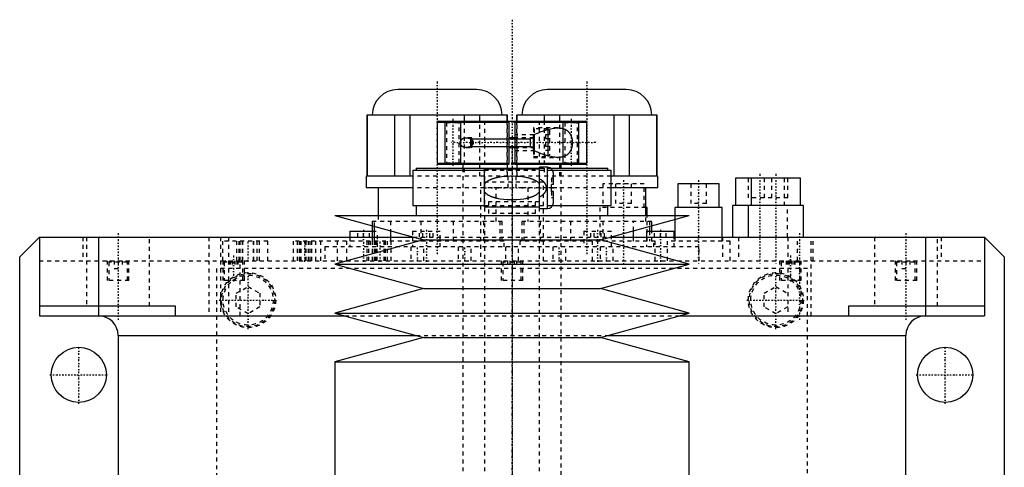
# Model space of a CAD drawing. Extents: x -125 to 125, y -123 to 443.
# Tile 9 of 9: x -125 to 125, y 330 to 443. Entities that reach past the tile are written whole.
import ezdxf

# ---------------------------------------------------------------- set-up
doc = ezdxf.new("R2010")
doc.units = 0
doc.linetypes.add('CENTER', pattern=[1.5, 0.45, -0.5, 0.05, -0.5])
doc.linetypes.add('DASHED', pattern=[2, 1, -1])
for name, color, linetype in [('AM_0', 7, 'CONTINUOUS'), ('AM_10', 7, 'CONTINUOUS'), ('AM_3', 7, 'DASHED'), ('AM_7', 7, 'CENTER')]:
    doc.layers.add(name, color=color, linetype=linetype)

msp = doc.modelspace()

# ---------------------------------------------------------------- linework, layer by layer
at = {"layer": 'AM_0', "color": 7, "linetype": 'CONTINUOUS'}
for p, q in [((-9, 425.5), (-29, 425.5)), ((29, 425.5), (9, 425.5)), ((-36.87, 419), (-36.87, 403.5)), ((-1.12, 419), (-36.87, 419)), ((-36.73, 403.5), (-36.73, 419)), ((-29.85, 419), (-29.85, 403.5)), ((-25.87, 403.5), (-25.87, 419)), ((-18.7, 417.5), (-19, 417.2)), ((-18.7, 417.5), (18.7, 417.5)), ((-12.12, 419), (-12.12, 417.5)), ((-8.15, 417.5), (-8.15, 419)), ((-1.27, 419), (-1.27, 417.5)), ((-1.12, 417.5), (-1.12, 419)), ((-0.75, 406.5), (-0.75, 417.5)), ((0.75, 417.5), (0.75, 406.5)), ((1.13, 419), (1.13, 417.5)), ((36.88, 419), (1.13, 419)), ((1.27, 417.5), (1.27, 419)), ((8.15, 419), (8.15, 417.5)), ((12.13, 417.5), (12.13, 419)), ((19, 417.2), (18.7, 417.5)), ((25.88, 419), (25.88, 403.5)), ((29.85, 403.5), (29.85, 419)), ((36.73, 419), (36.73, 403.5)), ((36.88, 403.5), (36.88, 419)), ((-19, 417.2), (-19, 406.8)), ((-19, 417.2), (-0.75, 417.2)), ((0.75, 417.2), (19, 417.2)), ((9.1, 415.35), (9.1, 408.65)), ((19, 406.8), (19, 417.2)), ((-10.5, 412.93), (-10.5, 411.07)), ((-10.22, 412.73), (-10.22, 411.27)), ((0.75, 413.25), (-0.75, 413.25)), ((5.5, 410.02), (5.5, 413.98)), ((5.6, 414.03), (5.6, 409.97)), ((-0.75, 410.75), (0.75, 410.75)), ((-25.15, 405), (-25.15, 396)), ((-25.15, 405), (-7, 405)), ((-24.35, 405.5), (-24.35, 405)), ((-24.35, 405.5), (7, 405.5)), ((-19, 406.8), (-18.7, 406.5)), ((-19, 406.8), (-0.75, 406.8)), ((-18.7, 406.5), (-0.75, 406.5)), ((-13, 406.5), (-13.01, 406.51)), ((-12.5, 406.5), (-12.5, 405.5)), ((7, 405.3), (-7, 405.3)), ((-7, 395.7), (-7, 405.3)), ((0.75, 406.8), (19, 406.8)), ((0.75, 406.5), (18.7, 406.5)), ((9, 405.75), (7, 405.75)), ((7, 395.25), (7, 405.75)), ((9, 395.25), (9, 405.75)), ((9.83, 405.5), (24.35, 405.5)), ((10.3, 405), (25.15, 405)), ((12.5, 405.5), (12.5, 406.5)), ((13.01, 406.51), (13, 406.5)), ((18.7, 406.5), (19, 406.8)), ((24.35, 405), (24.35, 405.5)), ((25.15, 396), (25.15, 405)), ((-37, 403.5), (-37, 400.5)), ((-25.16, 403.5), (-37, 403.5)), ((10.5, 401.4), (10.5, 404.25)), ((37, 403.5), (25.16, 403.5)), ((37, 400.5), (37, 403.5)), ((56.71, 403), (56.71, 396)), ((73.25, 403), (56.71, 403)), ((60.75, 403), (60.75, 396)), ((73.25, 396), (73.25, 403)), ((-25.16, 400.5), (-37, 400.5)), ((-34, 400.5), (-34, 393.5)), ((10.5, 401.4), (10, 401.4)), ((10, 399.6), (10, 401.4)), ((37, 400.5), (25.16, 400.5)), ((34, 393.5), (34, 400.5)), ((42.13, 401.5), (42.13, 395.5)), ((52.63, 401.5), (42.13, 401.5)), ((52.63, 395.5), (52.63, 401.5)), ((10.5, 399.6), (10, 399.6)), ((10.5, 396.75), (10.5, 399.6)), ((-25.15, 396), (-7, 396)), ((-24.35, 396), (-24.35, 393.5)), ((-7, 395.7), (7, 395.7)), ((7, 395.25), (9, 395.25)), ((10.3, 396), (25.15, 396)), ((24.35, 393.5), (24.35, 396)), ((34.32, 395.5), (34, 395.5)), ((34.32, 393.5), (34.32, 395.5)), ((41.38, 395.5), (41.38, 393.5)), ((53.38, 395.5), (41.38, 395.5)), ((53.38, 388), (53.38, 395.5)), ((55.96, 396), (55.96, 388)), ((74, 396), (55.96, 396)), ((60, 396), (60, 388)), ((74, 388), (74, 396)), ((-45, 393.5), (-22.5, 387.3)), ((-45, 393.5), (45, 393.5)), ((22.5, 387.3), (45, 393.5)), ((41.38, 392.5), (41.38, 388)), ((-35.5, 390.88), (-35.5, 388)), ((-34.87, 388), (-34.87, 390.71)), ((34.87, 390.71), (34.87, 389.5)), ((35.5, 389.5), (35.5, 390.88)), ((-125, 383), (-120, 388)), ((-120, 388), (-120, 368)), ((-120, 388), (-25.04, 388)), ((-105, 388), (-105, 368)), ((-41.17, 389.5), (-41.17, 388)), ((-41.17, 389.5), (-35.5, 389.5)), ((-30.84, 389.6), (-30.84, 388)), ((-25.25, 388.06), (-25.25, 388)), ((25.04, 388), (120, 388)), ((30.84, 388), (30.84, 389.6)), ((34.17, 389.5), (34.17, 388)), ((34.17, 389.5), (41.17, 389.5)), ((41.17, 388), (41.17, 389.5)), ((105, 388), (105, 368)), ((120, 388), (120, 368)), ((120, 388), (125, 383)), ((-22.5, 387.3), (-45, 381.1)), ((-22.5, 387.3), (22.5, 387.3)), ((45, 381.1), (22.5, 387.3)), ((-125, 53), (-125, 383)), ((125, 383), (125, 53)), ((-45, 381.1), (-22.5, 374.9)), ((-45, 381.1), (45, 381.1)), ((22.5, 374.9), (45, 381.1)), ((-22.5, 374.9), (-45, 368.7)), ((-22.5, 374.9), (22.5, 374.9)), ((45, 368.7), (22.5, 374.9)), ((-120, 370.5), (-85.5, 370.5)), ((-85.5, 370.5), (-85.5, 368)), ((85.5, 370.5), (120, 370.5)), ((85.5, 368), (85.5, 370.5)), ((-120, 368), (-42.46, 368)), ((-45, 368.7), (-22.5, 362.5)), ((-45, 368.7), (45, 368.7)), ((22.5, 362.5), (45, 368.7)), ((42.46, 368), (120, 368)), ((-100, 363), (-100, 25)), ((-100, 363), (-24.34, 363)), ((-22.5, 362.5), (-45, 356.3)), ((-22.5, 362.5), (22.5, 362.5)), ((45, 356.3), (22.5, 362.5)), ((24.34, 363), (100, 363)), ((100, 25), (100, 363)), ((-45, 356.3), (-45, 306.25)), ((-45, 356.3), (45, 356.3)), ((45, 306.25), (45, 356.3))]:
    msp.add_line(p, q, dxfattribs=at)
for points in [[(5.5, 413.98, 0), (5.67, 414.06, 0), (6.02, 414.22, 0), (6.37, 414.38, 0), (6.55, 414.45, 0), (6.72, 414.53, 0), (7.08, 414.67, 0), (7.43, 414.81, 0), (7.79, 414.94, 0), (8.14, 415.06, 0), (8.49, 415.17, 0), (8.67, 415.23, 0), (8.84, 415.28, 0), (9.19, 415.38, 0), (9.54, 415.47, 0), (9.88, 415.54, 0), (10.21, 415.61, 0), (10.55, 415.66, 0), (10.71, 415.69, 0), (10.87, 415.7, 0), (11.19, 415.73, 0), (11.51, 415.75, 0), (11.66, 415.75, 0)], [(11.66, 415.75, 0), (11.71, 415.75, 0), (11.81, 415.75, 0), (11.92, 415.74, 0), (11.97, 415.74, 0), (12.02, 415.74, 0), (12.12, 415.73, 0), (12.21, 415.72, 0), (12.31, 415.71, 0), (12.41, 415.7, 0), (12.5, 415.69, 0), (12.55, 415.68, 0), (12.6, 415.67, 0), (12.7, 415.65, 0), (12.79, 415.63, 0), (12.89, 415.6, 0), (12.98, 415.58, 0), (13.08, 415.55, 0), (13.13, 415.53, 0), (13.17, 415.51, 0), (13.27, 415.48, 0), (13.36, 415.44, 0), (13.41, 415.42, 0), (13.45, 415.4, 0), (13.54, 415.35, 0), (13.63, 415.31, 0), (13.68, 415.28, 0), (13.72, 415.26, 0), (13.81, 415.2, 0), (13.89, 415.15, 0), (13.98, 415.09, 0), (14.06, 415.02, 0), (14.14, 414.96, 0), (14.18, 414.92, 0), (14.22, 414.89, 0), (14.29, 414.81, 0), (14.36, 414.74, 0), (14.43, 414.66, 0), (14.5, 414.58, 0), (14.57, 414.5, 0), (14.6, 414.45, 0), (14.63, 414.41, 0), (14.69, 414.32, 0), (14.74, 414.23, 0), (14.8, 414.13, 0), (14.85, 414.03, 0), (14.9, 413.93, 0), (14.93, 413.88, 0), (14.95, 413.82, 0), (15, 413.71, 0), (15.04, 413.59, 0), (15.08, 413.48, 0), (15.12, 413.36, 0), (15.16, 413.23, 0), (15.17, 413.17, 0), (15.19, 413.11, 0), (15.22, 412.98, 0), (15.24, 412.85, 0), (15.26, 412.72, 0), (15.28, 412.59, 0), (15.29, 412.46, 0), (15.3, 412.39, 0), (15.3, 412.32, 0), (15.31, 412.19, 0), (15.31, 412.06, 0), (15.31, 412, 0), (15.31, 411.94, 0), (15.31, 411.81, 0), (15.3, 411.68, 0), (15.3, 411.61, 0), (15.29, 411.54, 0), (15.28, 411.41, 0), (15.26, 411.28, 0), (15.24, 411.15, 0), (15.22, 411.02, 0), (15.19, 410.89, 0), (15.17, 410.83, 0), (15.16, 410.77, 0), (15.12, 410.64, 0), (15.08, 410.52, 0), (15.04, 410.41, 0), (15, 410.29, 0), (14.95, 410.18, 0), (14.93, 410.12, 0), (14.9, 410.07, 0), (14.85, 409.97, 0), (14.8, 409.87, 0), (14.74, 409.77, 0), (14.69, 409.68, 0), (14.63, 409.59, 0), (14.6, 409.55, 0), (14.57, 409.5, 0), (14.5, 409.42, 0), (14.43, 409.34, 0), (14.36, 409.26, 0), (14.29, 409.19, 0), (14.22, 409.11, 0), (14.18, 409.08, 0), (14.14, 409.04, 0), (14.06, 408.98, 0), (13.98, 408.91, 0), (13.89, 408.85, 0), (13.81, 408.8, 0), (13.72, 408.74, 0), (13.68, 408.72, 0), (13.63, 408.69, 0), (13.54, 408.65, 0), (13.45, 408.6, 0), (13.41, 408.58, 0), (13.36, 408.56, 0), (13.27, 408.52, 0), (13.17, 408.49, 0), (13.13, 408.47, 0), (13.08, 408.45, 0), (12.98, 408.42, 0), (12.89, 408.4, 0), (12.79, 408.37, 0), (12.7, 408.35, 0), (12.6, 408.33, 0), (12.55, 408.32, 0), (12.5, 408.31, 0), (12.41, 408.3, 0), (12.31, 408.29, 0), (12.21, 408.28, 0), (12.12, 408.27, 0), (12.02, 408.26, 0), (11.97, 408.26, 0), (11.92, 408.26, 0), (11.81, 408.25, 0), (11.71, 408.25, 0), (11.66, 408.25, 0)], [(-11.66, 410.75, 0), (-11.68, 410.75, 0), (-11.72, 410.75, 0), (-11.75, 410.75, 0), (-11.77, 410.75, 0), (-11.79, 410.75, 0), (-11.82, 410.76, 0), (-11.86, 410.76, 0), (-11.9, 410.76, 0), (-11.93, 410.77, 0), (-11.97, 410.77, 0), (-11.99, 410.78, 0), (-12.01, 410.78, 0), (-12.04, 410.79, 0), (-12.08, 410.8, 0), (-12.12, 410.8, 0), (-12.15, 410.81, 0), (-12.19, 410.82, 0), (-12.21, 410.83, 0), (-12.22, 410.84, 0), (-12.26, 410.85, 0), (-12.3, 410.86, 0), (-12.31, 410.87, 0), (-12.33, 410.87, 0), (-12.36, 410.89, 0), (-12.4, 410.91, 0), (-12.42, 410.91, 0), (-12.43, 410.92, 0), (-12.47, 410.94, 0), (-12.5, 410.96, 0), (-12.53, 410.98, 0), (-12.56, 411, 0), (-12.59, 411.02, 0), (-12.61, 411.03, 0), (-12.62, 411.04, 0), (-12.65, 411.06, 0), (-12.68, 411.09, 0), (-12.71, 411.11, 0), (-12.74, 411.14, 0), (-12.77, 411.16, 0), (-12.78, 411.18, 0), (-12.79, 411.19, 0), (-12.82, 411.22, 0), (-12.85, 411.25, 0), (-12.87, 411.28, 0), (-12.89, 411.31, 0), (-12.92, 411.35, 0), (-12.93, 411.37, 0), (-12.94, 411.38, 0), (-12.96, 411.42, 0), (-12.98, 411.46, 0), (-13, 411.5, 0), (-13.02, 411.54, 0), (-13.04, 411.58, 0), (-13.04, 411.6, 0), (-13.05, 411.62, 0), (-13.06, 411.67, 0), (-13.08, 411.71, 0), (-13.09, 411.75, 0), (-13.1, 411.8, 0), (-13.1, 411.84, 0), (-13.1, 411.86, 0), (-13.11, 411.89, 0), (-13.11, 411.93, 0), (-13.11, 411.98, 0), (-13.11, 412, 0), (-13.11, 412.02, 0), (-13.11, 412.07, 0), (-13.11, 412.11, 0), (-13.1, 412.14, 0), (-13.1, 412.16, 0), (-13.1, 412.2, 0), (-13.09, 412.25, 0), (-13.08, 412.29, 0), (-13.06, 412.33, 0), (-13.05, 412.38, 0), (-13.04, 412.4, 0), (-13.04, 412.42, 0), (-13.02, 412.46, 0), (-13, 412.5, 0), (-12.98, 412.54, 0), (-12.96, 412.58, 0), (-12.94, 412.62, 0), (-12.93, 412.63, 0), (-12.92, 412.65, 0), (-12.89, 412.69, 0), (-12.87, 412.72, 0), (-12.85, 412.75, 0), (-12.82, 412.78, 0), (-12.79, 412.81, 0), (-12.78, 412.82, 0), (-12.77, 412.84, 0), (-12.74, 412.86, 0), (-12.71, 412.89, 0), (-12.68, 412.91, 0), (-12.65, 412.94, 0), (-12.62, 412.96, 0), (-12.61, 412.97, 0), (-12.59, 412.98, 0), (-12.56, 413, 0), (-12.53, 413.02, 0), (-12.5, 413.04, 0), (-12.47, 413.06, 0), (-12.43, 413.08, 0), (-12.42, 413.09, 0), (-12.4, 413.09, 0), (-12.36, 413.11, 0), (-12.33, 413.13, 0), (-12.31, 413.13, 0), (-12.3, 413.14, 0), (-12.26, 413.15, 0), (-12.22, 413.16, 0), (-12.21, 413.17, 0), (-12.19, 413.18, 0), (-12.15, 413.19, 0), (-12.12, 413.2, 0), (-12.08, 413.2, 0), (-12.04, 413.21, 0), (-12.01, 413.22, 0), (-11.99, 413.22, 0), (-11.97, 413.23, 0), (-11.93, 413.23, 0), (-11.9, 413.24, 0), (-11.86, 413.24, 0), (-11.82, 413.24, 0), (-11.79, 413.25, 0), (-11.77, 413.25, 0), (-11.75, 413.25, 0), (-11.72, 413.25, 0), (-11.68, 413.25, 0), (-11.66, 413.25, 0)], [(-11.66, 413.25, 0), (-11.62, 413.25, 0), (-11.54, 413.25, 0), (-11.46, 413.24, 0), (-11.42, 413.24, 0), (-11.38, 413.23, 0), (-11.3, 413.22, 0), (-11.21, 413.2, 0), (-11.13, 413.18, 0), (-11.04, 413.16, 0), (-10.96, 413.14, 0), (-10.92, 413.12, 0), (-10.88, 413.11, 0), (-10.79, 413.08, 0), (-10.71, 413.04, 0), (-10.63, 413, 0), (-10.55, 412.96, 0), (-10.47, 412.91, 0), (-10.44, 412.89, 0), (-10.4, 412.87, 0), (-10.33, 412.81, 0), (-10.26, 412.76, 0), (-10.22, 412.73, 0)], [(-10.22, 412.73, 0), (-10.19, 412.7, 0), (-10.13, 412.63, 0), (-10.09, 412.59, 0), (-10.08, 412.58, 0), (-10.07, 412.57, 0), (-10.06, 412.56, 0), (-10.06, 412.56, 0), (-10.05, 412.55, 0), (-10.04, 412.53, 0), (-10.04, 412.53, 0), (-10.03, 412.52, 0), (-10.02, 412.51, 0), (-10.01, 412.5, 0), (-10.01, 412.49, 0), (-10, 412.48, 0), (-9.99, 412.47, 0), (-9.99, 412.46, 0), (-9.98, 412.44, 0), (-9.97, 412.43, 0), (-9.96, 412.42, 0), (-9.96, 412.41, 0), (-9.95, 412.4, 0), (-9.95, 412.39, 0), (-9.94, 412.37, 0), (-9.93, 412.36, 0), (-9.93, 412.34, 0), (-9.92, 412.33, 0), (-9.92, 412.32, 0), (-9.91, 412.32, 0), (-9.91, 412.3, 0), (-9.9, 412.29, 0), (-9.89, 412.27, 0), (-9.89, 412.26, 0), (-9.88, 412.24, 0), (-9.88, 412.23, 0), (-9.88, 412.23, 0), (-9.88, 412.21, 0), (-9.87, 412.2, 0), (-9.87, 412.18, 0), (-9.86, 412.17, 0), (-9.86, 412.15, 0), (-9.86, 412.14, 0), (-9.86, 412.13, 0), (-9.86, 412.12, 0), (-9.85, 412.1, 0), (-9.85, 412.09, 0), (-9.85, 412.07, 0), (-9.85, 412.06, 0), (-9.85, 412.05, 0), (-9.85, 412.04, 0), (-9.85, 412.02, 0), (-9.85, 412.01, 0), (-9.85, 412, 0), (-9.85, 411.99, 0), (-9.85, 411.98, 0), (-9.85, 411.96, 0), (-9.85, 411.95, 0), (-9.85, 411.94, 0), (-9.85, 411.93, 0), (-9.85, 411.91, 0), (-9.85, 411.9, 0), (-9.86, 411.88, 0), (-9.86, 411.87, 0), (-9.86, 411.86, 0), (-9.86, 411.85, 0), (-9.86, 411.83, 0), (-9.87, 411.82, 0), (-9.87, 411.8, 0), (-9.88, 411.79, 0), (-9.88, 411.77, 0), (-9.88, 411.77, 0), (-9.88, 411.76, 0), (-9.89, 411.74, 0), (-9.89, 411.73, 0), (-9.9, 411.71, 0), (-9.91, 411.7, 0), (-9.91, 411.68, 0), (-9.92, 411.68, 0), (-9.92, 411.67, 0), (-9.93, 411.66, 0), (-9.93, 411.64, 0), (-9.94, 411.63, 0), (-9.95, 411.61, 0), (-9.95, 411.6, 0), (-9.96, 411.59, 0), (-9.96, 411.58, 0), (-9.97, 411.57, 0), (-9.98, 411.56, 0), (-9.99, 411.54, 0), (-9.99, 411.53, 0), (-10, 411.52, 0), (-10.01, 411.51, 0), (-10.01, 411.5, 0), (-10.02, 411.49, 0), (-10.03, 411.48, 0), (-10.04, 411.47, 0), (-10.04, 411.47, 0), (-10.05, 411.45, 0), (-10.06, 411.44, 0), (-10.06, 411.44, 0), (-10.07, 411.43, 0), (-10.08, 411.42, 0), (-10.09, 411.41, 0), (-10.13, 411.37, 0), (-10.19, 411.3, 0), (-10.22, 411.27, 0)], [(-10.22, 411.27, 0), (-10.26, 411.24, 0), (-10.33, 411.19, 0), (-10.4, 411.13, 0), (-10.44, 411.11, 0), (-10.47, 411.09, 0), (-10.55, 411.04, 0), (-10.63, 411, 0), (-10.71, 410.96, 0), (-10.79, 410.92, 0), (-10.88, 410.89, 0), (-10.92, 410.88, 0), (-10.96, 410.86, 0), (-11.04, 410.84, 0), (-11.13, 410.82, 0), (-11.21, 410.8, 0), (-11.3, 410.78, 0), (-11.38, 410.77, 0), (-11.42, 410.76, 0), (-11.46, 410.76, 0), (-11.54, 410.75, 0), (-11.62, 410.75, 0), (-11.66, 410.75, 0)], [(11.66, 408.25, 0), (11.51, 408.25, 0), (11.19, 408.27, 0), (10.87, 408.3, 0), (10.71, 408.31, 0), (10.55, 408.34, 0), (10.21, 408.39, 0), (9.88, 408.46, 0), (9.54, 408.53, 0), (9.19, 408.62, 0), (8.84, 408.72, 0), (8.67, 408.77, 0), (8.49, 408.83, 0), (8.14, 408.94, 0), (7.79, 409.06, 0), (7.43, 409.19, 0), (7.08, 409.33, 0), (6.72, 409.47, 0), (6.55, 409.55, 0), (6.37, 409.62, 0), (6.02, 409.78, 0), (5.67, 409.94, 0), (5.5, 410.02, 0)]]:
    msp.add_polyline3d(points, dxfattribs=at)
for centre in [(-110, 353), (110, 353)]:
    msp.add_circle(centre, 7, dxfattribs=at)
for centre, radius, start, end in [((-29, 419), 6.5, 90, 180), ((-9, 419), 6.5, 0, 90), ((9, 419), 6.5, 90, 180), ((29, 419), 6.5, 0, 90), ((9, 404.25), 1.5, 0, 90), ((9, 396.75), 1.5, 270, 0), ((-105, 363), 5, 0, 90), ((105, 363), 5, 90, 180)]:
    msp.add_arc(centre, radius, start, end, dxfattribs=at)
at = {"layer": 'AM_10', "color": 7, "linetype": 'CONTINUOUS'}
for p, q in [((-17, 406.5), (-17, 417.5)), ((-13, 406.5), (-13, 417.5)), ((13, 406.5), (13, 417.5)), ((17, 406.5), (17, 417.5)), ((-10.5, 412.97), (4.65, 412.97)), ((5.5, 413.25), (4.65, 412.97)), ((4.65, 413.25), (4.65, 410.75)), ((-10.5, 411.03), (4.65, 411.03)), ((5.5, 410.75), (4.65, 411.03))]:
    msp.add_line(p, q, dxfattribs=at)
at = {"layer": 'AM_3', "color": 6, "linetype": 'DASHED'}
for p, q in [((-17, 417.5), (-16.62, 417.12)), ((-13.38, 417.12), (-13, 417.5)), ((-12.12, 417.5), (-12.12, 403.5)), ((-8.15, 403.5), (-8.15, 417.5)), ((-7, 417.5), (-7, -97.5)), ((-1.27, 417.5), (-1.27, 403.5)), ((-1.12, 403.5), (-1.12, 417.5)), ((1.13, 417.5), (1.13, 403.5)), ((1.27, 403.5), (1.27, 417.5)), ((7, -97.5), (7, 417.5)), ((8.15, 417.5), (8.15, 403.5)), ((12.13, 403.5), (12.13, 417.5)), ((13, 417.5), (13.38, 417.12)), ((16.62, 417.12), (17, 417.5)), ((-16.62, 417.12), (-16.62, 406.88)), ((-16.62, 417.12), (-13.38, 417.12)), ((-13.38, 406.88), (-13.38, 417.12)), ((0.75, 417.2), (-0.75, 417.2)), ((11.66, 415.75), (5.5, 415.75)), ((5.5, 415.75), (5.5, 413.98)), ((9.1, 415.5), (5.6, 415.5)), ((5.6, 415.5), (5.6, 414.03)), ((9.5, 415.1), (9.1, 415.5)), ((9.1, 415.5), (9.1, 415.35)), ((9.5, 415.1), (9.5, 408.9)), ((13.38, 417.12), (13.38, 406.88)), ((13.38, 417.12), (16.62, 417.12)), ((16.62, 406.88), (16.62, 417.12)), ((-10.22, 413.25), (-11.66, 413.25)), ((-10.22, 413.25), (-10.5, 412.97)), ((-10.5, 412.97), (-10.5, 412.93)), ((-10.22, 410.75), (-10.22, 413.25)), ((5.5, 414), (0.75, 414)), ((5.5, 413.25), (0.75, 413.25)), ((9.5, 414.02), (8.5, 414.02)), ((8.5, 414.02), (8.5, 409.98)), ((9.5, 413.01), (8.5, 413.01)), ((-11.66, 410.75), (-10.22, 410.75)), ((-10.5, 411.07), (-10.5, 411.03)), ((-10.5, 411.03), (-10.22, 410.75)), ((0.75, 410.75), (5.5, 410.75)), ((0.75, 410), (5.5, 410)), ((5.5, 410.02), (5.5, 408.25)), ((9.5, 410.99), (8.5, 410.99)), ((5.5, 408.25), (11.66, 408.25)), ((5.6, 409.97), (5.6, 408.5)), ((5.6, 408.5), (9.1, 408.5)), ((9.5, 409.98), (8.5, 409.98)), ((9.1, 408.5), (9.5, 408.9)), ((9.1, 408.65), (9.1, 408.5)), ((-16.62, 406.88), (-17, 406.5)), ((-16.62, 406.88), (-13.38, 406.88)), ((-13.01, 406.51), (-13.38, 406.88)), ((-12.5, 405.5), (-12.5, -56.5)), ((-7, 405), (10.3, 405)), ((0.75, 406.8), (-0.75, 406.8)), ((0.75, 406.5), (-0.75, 406.5)), ((7, 405.5), (9.83, 405.5)), ((12.5, -56.5), (12.5, 405.5)), ((13.38, 406.88), (13.01, 406.51)), ((13.38, 406.88), (16.62, 406.88)), ((17, 406.5), (16.62, 406.88)), ((-1, 403.5), (-25.16, 403.5)), ((-1, 400.5), (-1, 403.5)), ((1, 403.5), (1, 400.5)), ((25.16, 403.5), (1, 403.5)), ((10.5, 403), (10, 403)), ((10, 403), (10, 401.4)), ((59.96, 403), (59.96, 398)), ((64, 403), (64, 398)), ((65.96, 398), (65.96, 403)), ((69.21, 396), (69.21, 403)), ((70, 398), (70, 403)), ((-1, 400.5), (-25.16, 400.5)), ((-8, 402), (-8, 382)), ((8, 402), (-8, 402)), ((-4, 392), (-4, 400.5)), ((25.16, 400.5), (1, 400.5)), ((4, 400.5), (4, 392)), ((8, 382), (8, 402)), ((23.07, 401.5), (23.07, 395.5)), ((33.57, 401.5), (23.07, 401.5)), ((26.32, 401.5), (26.32, 396.5)), ((30.32, 396.5), (30.32, 401.5)), ((33.57, 395.5), (33.57, 401.5)), ((45.38, 401.5), (45.38, 396.5)), ((49.38, 396.5), (49.38, 401.5)), ((10, 399.6), (10, 398)), ((10.5, 398), (10, 398)), ((70, 398), (59.96, 398)), ((7, 397), (-7, 397)), ((-7, 396), (10.3, 396)), ((-6, 397), (-6, 394)), ((6, 394), (6, 397)), ((22.32, 395.5), (22.32, 387)), ((34, 395.5), (22.32, 395.5)), ((30.32, 396.5), (26.32, 396.5)), ((49.38, 396.5), (45.38, 396.5)), ((69.96, 388), (69.96, 396)), ((-34, 393.5), (-34, 392)), ((6, 394), (-6, 394)), ((34, 392), (34, 393.5)), ((34.32, 387), (34.32, 393.5)), ((41.38, 393.5), (41.38, 392.5)), ((-35.5, 392), (-35.5, 390.88)), ((-2.5, 392), (-35.5, 392)), ((-34.87, 390.71), (-34.87, 392)), ((-30.84, 392), (-30.84, 389.6)), ((-23.03, 387), (-23.03, 392)), ((-14.97, 392), (-14.97, 387)), ((-7.16, 387), (-7.16, 392)), ((-3.13, 392), (-3.13, 387)), ((-2.5, 387), (-2.5, 392)), ((2.5, 392), (2.5, 387)), ((35.5, 392), (2.5, 392)), ((3.13, 387), (3.13, 392)), ((7.16, 392), (7.16, 387)), ((14.97, 387), (14.97, 392)), ((23.03, 392), (23.03, 387)), ((30.84, 389.6), (30.84, 392)), ((34.87, 392), (34.87, 390.71)), ((35.5, 390.88), (35.5, 392)), ((-108.97, 388), (-108.97, 382)), ((-108, 388), (-108, 370.5)), ((-92, 370.5), (-92, 388)), ((-77, 388), (-77, 368)), ((-74, 388), (-74, 368)), ((-72, 388), (-72, 368)), ((-69, 368), (-69, 388)), ((-41.17, 388), (-41.17, 385.5)), ((-39.17, 388), (-39.17, 389.5)), ((-37.67, 388), (-37.67, 389.5)), ((-36.17, 388), (-36.17, 389.5)), ((-35.5, 389.5), (-34.17, 389.5)), ((-35.5, 388), (-35.5, 387)), ((-34.87, 387), (-34.87, 388)), ((-34.17, 385.5), (-34.17, 389.5)), ((-30.84, 388), (-30.84, 387)), ((-25.25, 389.5), (-25.25, 388.06)), ((-25.25, 389.5), (-18.25, 389.5)), ((-25.25, 388), (-25.25, 385.5)), ((-25.04, 388), (25.04, 388)), ((-23.48, 388), (-23.48, 389.5)), ((-22.62, 388), (-22.62, 389.5)), ((-20.88, 388), (-20.88, 389.5)), ((-20.02, 388), (-20.02, 389.5)), ((-18.25, 385.5), (-18.25, 389.5)), ((18.25, 389.5), (18.25, 385.5)), ((18.25, 389.5), (25.25, 389.5)), ((20.02, 388), (20.02, 389.5)), ((20.88, 388), (20.88, 389.5)), ((22.62, 388), (22.62, 389.5)), ((23.48, 388), (23.48, 389.5)), ((25.25, 385.5), (25.25, 389.5)), ((30.84, 387), (30.84, 388)), ((34.17, 388), (34.17, 385.5)), ((34.87, 389.5), (34.87, 387)), ((35.5, 387), (35.5, 389.5)), ((36.17, 388), (36.17, 389.5)), ((37.67, 388), (37.67, 389.5)), ((39.17, 388), (39.17, 389.5)), ((41.17, 385.5), (41.17, 388)), ((41.38, 388), (41.38, 387)), ((53.38, 387), (53.38, 388)), ((53.46, 388), (53.46, 382)), ((57.5, 388), (57.5, 382)), ((70, 388), (70, 368)), ((72.46, 382), (72.46, 388)), ((76, 368), (76, 388)), ((76.5, 382), (76.5, 388)), ((92, 388), (92, 370.5)), ((108, 370.5), (108, 388)), ((108.97, 388), (108.97, 382)), ((-62, 387), (-73.4, 387)), ((-73.4, 382), (-73.4, 387)), ((-69.89, 382), (-69.89, 387)), ((-69.28, 382), (-69.28, 387)), ((-68.44, 382), (-68.44, 387)), ((-68.4, 387), (-68.4, 382)), ((-65.6, 382), (-65.6, 387)), ((-65.56, 382), (-65.56, 387)), ((-64.68, 382), (-64.68, 387)), ((-64.11, 382), (-64.11, 387)), ((-62, 382), (-62, 387)), ((-55.49, 382), (-55.49, 387)), ((-2, 387), (-55.49, 387)), ((-54.5, 382), (-54.5, 387)), ((-54.04, 387), (-54.04, 382)), ((-53.63, 382), (-53.63, 387)), ((-53.6, 387), (-53.6, 382)), ((-52.39, 382), (-52.39, 387)), ((-52.29, 382), (-52.29, 387)), ((-51.65, 382), (-51.65, 387)), ((-51.24, 382), (-51.24, 387)), ((-50.79, 382), (-50.79, 387)), ((-49.8, 382), (-49.8, 387)), ((-48.56, 382), (-48.56, 387)), ((-47.5, 385.5), (-47.5, 382)), ((47.5, 385.5), (-47.5, 385.5)), ((-44.3, 382), (-44.3, 387)), ((-41.97, 382), (-41.97, 387)), ((-36.78, 382), (-36.78, 387)), ((-36.33, 382), (-36.33, 387)), ((-36, 387), (-36, 385.5)), ((-35.41, 382), (-35.41, 387)), ((-35.35, 382), (-35.35, 387)), ((-34.89, 387), (-34.89, 382)), ((-34.59, 382), (-34.59, 387)), ((-34.48, 382), (-34.48, 387)), ((-34.2, 382), (-34.2, 387)), ((-32.5, 382), (-32.5, 387)), ((-32.09, 382), (-32.09, 387)), ((-31.64, 382), (-31.64, 387)), ((-30.65, 382), (-30.65, 387)), ((-25.65, 385.5), (-25.65, 382)), ((-22.35, 382), (-22.35, 385.5)), ((-13.65, 385.5), (-13.65, 382)), ((-10.35, 382), (-10.35, 385.5)), ((-2, 385.5), (-2, 387)), ((-1.65, 385.5), (-1.65, 382)), ((1.65, 382), (1.65, 385.5)), ((2, 387), (2, 385.5)), ((36.32, 387), (2, 387)), ((10.35, 385.5), (10.35, 382)), ((13.65, 382), (13.65, 385.5)), ((20.32, 387), (20.32, 382)), ((22.35, 385.5), (22.35, 382)), ((25.65, 382), (25.65, 385.5)), ((36, 385.5), (36, 387)), ((36.32, 382), (36.32, 387)), ((39.38, 387), (39.38, 382)), ((55.38, 387), (39.38, 387)), ((47.5, 382), (47.5, 385.5)), ((55.38, 382), (55.38, 387)), ((-120, 382), (120, 382)), ((-102.75, 382), (-102.75, 377)), ((-101.95, 382), (-102.35, 381.6)), ((-102.35, 381.6), (-102.35, 377)), ((-97.65, 381.6), (-102.35, 381.6)), ((-101, 382), (-101, 380)), ((-101, 380), (-99, 380)), ((-100, 382), (-100, 380)), ((-99, 382), (-99, 380)), ((-97.65, 381.6), (-98.05, 382)), ((-97.65, 377), (-97.65, 381.6)), ((-97.25, 377), (-97.25, 382)), ((75, 380), (-75, 380)), ((-75, 380), (-75, 68)), ((-73.46, 382), (-73.46, 377)), ((-72.66, 382), (-73.06, 381.6)), ((-73.06, 381.6), (-73.06, 377)), ((-68.36, 381.6), (-73.06, 381.6)), ((-71.83, 382), (-71.83, 380)), ((-71.53, 382), (-71.53, 380)), ((-71.01, 382), (-71.01, 380)), ((-70.41, 382), (-70.41, 380)), ((-69.89, 382), (-69.89, 380)), ((-69.6, 382), (-69.6, 380)), ((-68.36, 381.6), (-68.76, 382)), ((-68.36, 377), (-68.36, 381.6)), ((-67.96, 377), (-67.96, 382)), ((-2.75, 382), (-2.75, 377)), ((-1.95, 382), (-2.35, 381.6)), ((-2.35, 381.6), (-2.35, 377)), ((2.35, 381.6), (-2.35, 381.6)), ((-1.15, 382), (-1.15, 380)), ((-0.58, 382), (-0.58, 380)), ((0.58, 382), (0.58, 380)), ((1.15, 382), (1.15, 380)), ((2.35, 381.6), (1.95, 382)), ((2.35, 377), (2.35, 381.6)), ((2.75, 377), (2.75, 382)), ((67.96, 382), (67.96, 377)), ((68.76, 382), (68.36, 381.6)), ((68.36, 381.6), (68.36, 377)), ((73.06, 381.6), (68.36, 381.6)), ((69.6, 382), (69.6, 380)), ((69.89, 382), (69.89, 380)), ((70.41, 382), (70.41, 380)), ((71.01, 382), (71.01, 380)), ((71.53, 382), (71.53, 380)), ((71.83, 382), (71.83, 380)), ((73.06, 381.6), (72.66, 382)), ((73.06, 377), (73.06, 381.6)), ((73.46, 377), (73.46, 382)), ((75, 68), (75, 380)), ((97.25, 382), (97.25, 377)), ((98.05, 382), (97.65, 381.6)), ((97.65, 381.6), (97.65, 377)), ((102.35, 381.6), (97.65, 381.6)), ((99, 382), (99, 380)), ((99, 380), (101, 380)), ((100, 382), (100, 380)), ((101, 382), (101, 380)), ((102.35, 381.6), (101.95, 382)), ((102.35, 377), (102.35, 381.6)), ((102.75, 377), (102.75, 382)), ((-97.25, 377), (-102.75, 377)), ((-67.96, 377), (-73.46, 377)), ((-70, 373.73), (-67, 375.46)), ((-67, 375.46), (-64, 373.73)), ((2.75, 377), (-2.75, 377)), ((64, 373.73), (67, 375.46)), ((67, 375.46), (70, 373.73)), ((73.46, 377), (67.96, 377)), ((102.75, 377), (97.25, 377)), ((-70, 370.27), (-70, 373.73)), ((-64, 373.73), (-64, 370.27)), ((64, 370.27), (64, 373.73)), ((-67, 368.54), (-70, 370.27)), ((-64, 370.27), (-67, 368.54)), ((67, 368.54), (64, 370.27)), ((70, 370.27), (67, 368.54)), ((-42.46, 368), (42.46, 368)), ((-24.34, 363), (24.34, 363))]:
    msp.add_line(p, q, dxfattribs=at)
for points in [[(-7, 401.5, 0), (-6.96, 401.56, 0), (-6.87, 401.67, 0), (-6.77, 401.77, 0), (-6.72, 401.82, 0), (-6.68, 401.86, 0), (-6.58, 401.95, 0), (-6.47, 402.04, 0), (-6.37, 402.12, 0), (-6.26, 402.19, 0), (-6.15, 402.26, 0), (-6.1, 402.3, 0), (-6.04, 402.33, 0), (-5.93, 402.4, 0), (-5.81, 402.46, 0), (-5.69, 402.52, 0), (-5.57, 402.58, 0), (-5.45, 402.64, 0), (-5.39, 402.66, 0), (-5.33, 402.69, 0), (-5.2, 402.74, 0), (-5.08, 402.79, 0), (-5.02, 402.81, 0), (-4.95, 402.84, 0), (-4.82, 402.88, 0), (-4.69, 402.93, 0), (-4.63, 402.95, 0), (-4.56, 402.97, 0), (-4.43, 403.01, 0), (-4.3, 403.05, 0), (-4.16, 403.08, 0), (-4.02, 403.12, 0), (-3.89, 403.15, 0), (-3.82, 403.17, 0), (-3.75, 403.18, 0), (-3.61, 403.21, 0), (-3.47, 403.24, 0), (-2.98, 403.33, 0), (-2.12, 403.45, 0), (-1.26, 403.52, 0), (-0.42, 403.55, 0), (0, 403.56, 0), (0.42, 403.55, 0), (1.26, 403.52, 0), (2.12, 403.45, 0), (2.98, 403.33, 0), (3.47, 403.24, 0), (3.61, 403.21, 0), (3.75, 403.18, 0), (3.82, 403.17, 0), (3.89, 403.15, 0), (4.02, 403.12, 0), (4.16, 403.08, 0), (4.3, 403.05, 0), (4.43, 403.01, 0), (4.56, 402.97, 0), (4.63, 402.95, 0), (4.69, 402.93, 0), (4.82, 402.88, 0), (4.95, 402.84, 0), (5.02, 402.81, 0), (5.08, 402.79, 0), (5.2, 402.74, 0), (5.33, 402.69, 0), (5.39, 402.66, 0), (5.45, 402.64, 0), (5.57, 402.58, 0), (5.69, 402.52, 0), (5.81, 402.46, 0), (5.93, 402.4, 0), (6.04, 402.33, 0), (6.1, 402.3, 0), (6.15, 402.26, 0), (6.26, 402.19, 0), (6.37, 402.12, 0), (6.47, 402.04, 0), (6.58, 401.95, 0), (6.68, 401.86, 0), (6.72, 401.82, 0), (6.77, 401.77, 0), (6.87, 401.67, 0), (6.96, 401.56, 0), (7, 401.5, 0)], [(7, 402.85, 0), (7.15, 402.76, 0), (7.31, 402.66, 0), (7.36, 402.62, 0), (7.41, 402.59, 0), (7.43, 402.57, 0), (7.45, 402.56, 0), (7.5, 402.52, 0), (7.54, 402.49, 0), (7.59, 402.46, 0), (7.63, 402.42, 0), (7.68, 402.38, 0), (7.7, 402.37, 0), (7.72, 402.35, 0), (7.76, 402.31, 0), (7.8, 402.27, 0), (7.82, 402.26, 0), (7.84, 402.24, 0), (7.88, 402.2, 0), (7.92, 402.16, 0), (7.94, 402.14, 0), (7.96, 402.12, 0), (8, 402.08, 0), (8.04, 402.04, 0), (8.07, 402, 0), (8.11, 401.96, 0), (8.14, 401.92, 0), (8.16, 401.9, 0), (8.18, 401.88, 0), (8.21, 401.83, 0), (8.24, 401.79, 0), (8.27, 401.75, 0), (8.3, 401.7, 0), (8.33, 401.66, 0), (8.35, 401.63, 0), (8.36, 401.61, 0), (8.39, 401.56, 0), (8.42, 401.51, 0), (8.45, 401.46, 0), (8.47, 401.41, 0), (8.5, 401.36, 0), (8.51, 401.33, 0), (8.52, 401.3, 0), (8.54, 401.25, 0), (8.57, 401.2, 0), (8.58, 401.14, 0), (8.6, 401.09, 0), (8.62, 401.03, 0), (8.63, 401, 0), (8.63, 400.98, 0), (8.65, 400.92, 0), (8.66, 400.86, 0), (8.67, 400.81, 0), (8.68, 400.75, 0), (8.68, 400.69, 0), (8.69, 400.67, 0), (8.69, 400.64, 0), (8.69, 400.58, 0), (8.69, 400.53, 0), (8.69, 400.5, 0), (8.69, 400.47, 0), (8.69, 400.42, 0), (8.69, 400.36, 0), (8.69, 400.33, 0), (8.68, 400.31, 0), (8.68, 400.25, 0), (8.67, 400.19, 0), (8.66, 400.14, 0), (8.65, 400.08, 0), (8.63, 400.02, 0), (8.63, 400, 0), (8.62, 399.97, 0), (8.6, 399.91, 0), (8.58, 399.86, 0), (8.57, 399.8, 0), (8.54, 399.75, 0), (8.52, 399.7, 0), (8.51, 399.67, 0), (8.5, 399.64, 0), (8.47, 399.59, 0), (8.45, 399.54, 0), (8.42, 399.49, 0), (8.39, 399.44, 0), (8.36, 399.39, 0), (8.35, 399.37, 0), (8.33, 399.34, 0), (8.3, 399.3, 0), (8.27, 399.25, 0), (8.24, 399.21, 0), (8.21, 399.17, 0), (8.18, 399.12, 0), (8.16, 399.1, 0), (8.14, 399.08, 0), (8.11, 399.04, 0), (8.07, 399, 0), (8.04, 398.96, 0), (8, 398.92, 0), (7.96, 398.88, 0), (7.94, 398.86, 0), (7.92, 398.84, 0), (7.88, 398.8, 0), (7.84, 398.76, 0), (7.82, 398.74, 0), (7.8, 398.73, 0), (7.76, 398.69, 0), (7.72, 398.65, 0), (7.7, 398.63, 0), (7.68, 398.62, 0), (7.63, 398.58, 0), (7.59, 398.54, 0), (7.54, 398.51, 0), (7.5, 398.48, 0), (7.45, 398.44, 0), (7.43, 398.43, 0), (7.41, 398.41, 0), (7.36, 398.38, 0), (7.31, 398.34, 0), (7.15, 398.24, 0), (7, 398.15, 0)], [(7, 399.5, 0), (6.96, 399.44, 0), (6.87, 399.33, 0), (6.77, 399.23, 0), (6.72, 399.18, 0), (6.68, 399.14, 0), (6.58, 399.05, 0), (6.47, 398.96, 0), (6.37, 398.88, 0), (6.26, 398.81, 0), (6.15, 398.74, 0), (6.1, 398.7, 0), (6.04, 398.67, 0), (5.93, 398.6, 0), (5.81, 398.54, 0), (5.69, 398.48, 0), (5.57, 398.42, 0), (5.45, 398.36, 0), (5.39, 398.34, 0), (5.33, 398.31, 0), (5.2, 398.26, 0), (5.08, 398.21, 0), (5.02, 398.19, 0), (4.95, 398.16, 0), (4.82, 398.12, 0), (4.69, 398.07, 0), (4.63, 398.05, 0), (4.56, 398.03, 0), (4.43, 397.99, 0), (4.3, 397.95, 0), (4.16, 397.92, 0), (4.02, 397.88, 0), (3.89, 397.85, 0), (3.82, 397.83, 0), (3.75, 397.82, 0), (3.61, 397.79, 0), (3.47, 397.76, 0), (2.98, 397.67, 0), (2.12, 397.55, 0), (1.26, 397.48, 0), (0.42, 397.45, 0), (0, 397.44, 0), (-0.42, 397.45, 0), (-1.26, 397.48, 0), (-2.12, 397.55, 0), (-2.98, 397.67, 0), (-3.47, 397.76, 0), (-3.61, 397.79, 0), (-3.75, 397.82, 0), (-3.82, 397.83, 0), (-3.89, 397.85, 0), (-4.02, 397.88, 0), (-4.16, 397.92, 0), (-4.3, 397.95, 0), (-4.43, 397.99, 0), (-4.56, 398.03, 0), (-4.63, 398.05, 0), (-4.69, 398.07, 0), (-4.82, 398.12, 0), (-4.95, 398.16, 0), (-5.02, 398.19, 0), (-5.08, 398.21, 0), (-5.2, 398.26, 0), (-5.33, 398.31, 0), (-5.39, 398.34, 0), (-5.45, 398.36, 0), (-5.57, 398.42, 0), (-5.69, 398.48, 0), (-5.81, 398.54, 0), (-5.93, 398.6, 0), (-6.04, 398.67, 0), (-6.1, 398.7, 0), (-6.15, 398.74, 0), (-6.26, 398.81, 0), (-6.37, 398.88, 0), (-6.47, 398.96, 0), (-6.58, 399.05, 0), (-6.68, 399.14, 0), (-6.72, 399.18, 0), (-6.77, 399.23, 0), (-6.87, 399.33, 0), (-6.96, 399.44, 0), (-7, 399.5, 0)]]:
    msp.add_polyline3d(points, dxfattribs=at)
for centre, radius in [((-67, 372), 7), ((-67, 372), 6.75), ((-67, 372), 6.35), ((67, 372), 7), ((67, 372), 6.75), ((67, 372), 6.35)]:
    msp.add_circle(centre, radius, dxfattribs=at)
for centre, start, end in [((5.6, 415.4), 90, 180), ((5.6, 408.6), 180, 270)]:
    msp.add_arc(centre, 0.1, start, end, dxfattribs=at)
at = {"layer": 'AM_7', "color": 4, "linetype": 'CENTER'}
for p, q in [((0, 443.25), (0, -123.25)), ((-19, 427.5), (-19, 383.5)), ((19, 427.5), (19, 383.5)), ((-15, 418.05), (-15, 405.95)), ((15, 418.05), (15, 405.95)), ((21.25, 412), (-15.5, 412)), ((0, 410.46), (0, 301.29)), ((0, 403), (0, -18.4)), ((62.96, 404.05), (62.96, 380.95)), ((67, 404.05), (67, 380.95)), ((11.37, 400.5), (-7.88, 400.5)), ((28.32, 402.48), (28.32, 381.02)), ((47.38, 402.48), (47.38, 381.02)), ((-100, 389), (-100, 367)), ((-37.67, 389.88), (-37.67, 381.62)), ((-21.75, 389.88), (-21.75, 381.62)), ((21.75, 389.88), (21.75, 381.62)), ((37.67, 389.88), (37.67, 381.62)), ((73, 389), (73, 367)), ((100, 389), (100, 367)), ((-67, 381.75), (-67, 387.25)), ((-52.64, 381.75), (-52.64, 387.25)), ((-33.49, 381.75), (-33.49, 387.25)), ((-24, 381.82), (-24, 385.68)), ((-12, 381.82), (-12, 385.68)), ((12, 381.82), (12, 385.68)), ((24, 381.82), (24, 385.68)), ((-70.71, 383.3), (-70.71, 376.7)), ((70.71, 383.3), (70.71, 376.7)), ((-67, 364.65), (-67, 379.35)), ((67, 364.65), (67, 379.35)), ((-74.35, 372), (-59.65, 372)), ((59.65, 372), (74.35, 372)), ((-110, 345.65), (-110, 360.35)), ((110, 345.65), (110, 360.35)), ((-117.35, 353), (-102.65, 353)), ((102.65, 353), (117.35, 353))]:
    msp.add_line(p, q, dxfattribs=at)

doc.saveas('drawing.dxf')
